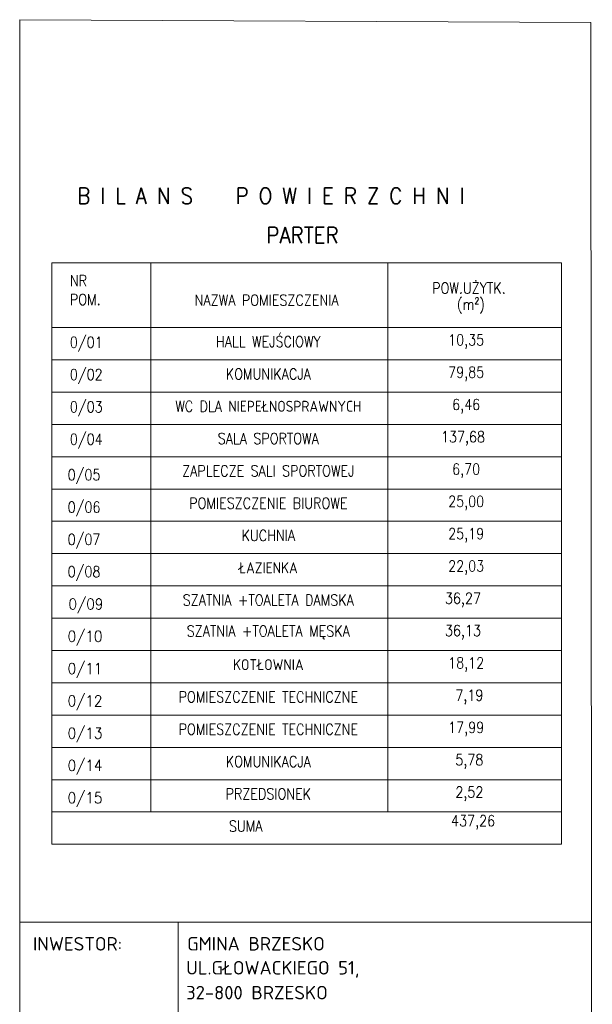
# Model space of a CAD drawing. Header units: millimetres. Extents: x -37273 to 136949, y -1495242345 to -598.
# Tile 37 of 38: x 44851 to 45738, y -16985 to -15461. Entities that reach past the tile are written whole.
import ezdxf

# ---------------------------------------------------------------- set-up
doc = ezdxf.new("R2010")
doc.units = ezdxf.units.MM
for name, color, linetype, lineweight in [('DIM', 15, 'Continuous', 5), ('F-BIL-OP', 103, 'Continuous', 9), ('wymiarowannie', 253, 'Continuous', 5)]:
    doc.layers.add(name, color=color, linetype=linetype, lineweight=lineweight)
doc.styles.add('ISOCPEUR', font='isocpeur.ttf')
doc.styles.add('SIMPLEX', font='simplex', dxfattribs={"width": 0.85})

msp = doc.modelspace()

# ---------------------------------------------------------------- linework, layer by layer
at = {"layer": 'DIM', "ltscale": 0.1}
for p, q in [((44851.42, -16857.88), (45736.05, -16857.88)), ((45096.92, -16857.88), (45096.92, -17358.41))]:
    msp.add_line(p, q, dxfattribs=at)
msp.add_lwpolyline([(44851.2, -18285.36), (45738.34, -18285.36), (45735.83, -15465.36), (44851.2, -15460.96)], close=True, dxfattribs=at)
at = {"layer": 'F-BIL-OP', "color": 0}
for p, q in [((45690.84, -15837.52), (44900.9, -15837.52)), ((45690.84, -15937.52), (44900.9, -15937.52)), ((45078.95, -15937.52), (45690.84, -15937.52)), ((44900.9, -15987.52), (45690.84, -15987.52)), ((45690.84, -15987.52), (45078.95, -15987.52)), ((44900.9, -16037.52), (45690.84, -16037.52)), ((45690.84, -16037.52), (45078.95, -16037.52)), ((45690.84, -16087.52), (44900.9, -16087.52)), ((45078.95, -16087.52), (45690.84, -16087.52)), ((44900.9, -16137.52), (45690.84, -16137.52)), ((45690.84, -16137.52), (45078.95, -16137.52)), ((44900.9, -16187.52), (45690.84, -16187.52)), ((45690.84, -16187.52), (45078.95, -16187.52)), ((45690.84, -16237.52), (44900.9, -16237.52)), ((45078.95, -16237.52), (45690.84, -16237.52)), ((44900.9, -16287.52), (45690.84, -16287.52)), ((45690.84, -16287.52), (45078.95, -16287.52)), ((45690.84, -16337.52), (44900.9, -16337.52)), ((45078.95, -16337.52), (45690.84, -16337.52)), ((45078.95, -16337.52), (45690.84, -16337.52)), ((45690.84, -16337.52), (45078.95, -16337.52)), ((45690.84, -16387.52), (44900.9, -16387.52)), ((45078.95, -16387.52), (45690.84, -16387.52)), ((45078.95, -16387.52), (45690.84, -16387.52)), ((45690.84, -16387.52), (45078.95, -16387.52)), ((44900.9, -16437.52), (45690.84, -16437.52)), ((45690.84, -16437.52), (45078.95, -16437.52)), ((44900.9, -16487.52), (45690.84, -16487.52)), ((45690.84, -16487.52), (45078.95, -16487.52)), ((44900.9, -16537.52), (45690.84, -16537.52)), ((45690.84, -16537.52), (44900.9, -16537.52)), ((44900.9, -16587.52), (45690.84, -16587.52)), ((45690.84, -16587.52), (44900.9, -16587.52)), ((44900.9, -16637.52), (45690.84, -16637.52)), ((45690.84, -16637.52), (44900.9, -16637.52)), ((44900.9, -16687.52), (45690.84, -16687.52)), ((45690.84, -16687.52), (44900.9, -16687.52))]:
    msp.add_line(p, q, dxfattribs=at)
at = {"layer": 'wymiarowannie', "color": 0, "linetype": 'ByBlock', "ltscale": 3}
for points in [[(45690.84, -15837.52), (45690.84, -16737.52), (44900.9, -16737.52), (44900.9, -15837.52)], [(45054.5, -15837.52), (45054.5, -16687.52)], [(45421.52, -15837.52), (45421.52, -16687.52)]]:
    msp.add_lwpolyline(points, dxfattribs=at)

# ---------------------------------------------------------------- texts
at = {"layer": 'F-BIL-OP', "color": 0, "style": 'SIMPLEX'}
for s, height, width, p in [('B I L A N S   P O W I E R Z C H N I ', 25, 0.9, (44940.34, -15746.05)), ('PARTER', 25, 0.9, (45233.39, -15807.1)), ('NR', 17, 0.85, (44928.9, -15873.52)), ('POW.UŻYTK.', 17, 0.85, (45490.23, -15884.95)), ('POM.', 17, 0.85, (44928.9, -15902.66)), ('NAZWA POMIESZCZENIA', 17, 0.85, (45122.34, -15903.66)), ('(m²)', 17, 0.85, (45528.61, -15910.04)), ('0/01', 17, 0.85, (44928.9, -15968.87)), ('0/02', 17, 0.85, (44928.9, -16018.87)), ('0/03', 17, 0.85, (44928.9, -16068.87)), ('0/04', 17, 0.85, (44928.9, -16118.87)), ('0/05', 17, 0.85, (44925.54, -16174)), ('0/06', 17, 0.85, (44925.54, -16224)), ('0/07', 17, 0.85, (44925.54, -16274)), ('0/08', 17, 0.85, (44925.54, -16324)), ('0/09', 17, 0.9, (44926.92, -16374)), ('0/10', 17, 0.9, (44925.54, -16424)), ('0/11', 17, 0.9, (44925.54, -16474)), ('0/12', 17, 0.9, (44925.54, -16524)), ('0/13', 17, 0.9, (44925.54, -16574)), ('0/14', 17, 0.9, (44925.54, -16624)), ('0/15', 17, 0.9, (44925.54, -16674))]:
    msp.add_text(s, height=height, dxfattribs=dict(at, width=width)).set_placement(p)
at = {"layer": 'F-BIL-OP', "style": 'ISOCPEUR'}
for s, height, p in [('INWESTOR:', 20.897, (44871.79, -16902.04)), ('GMINA BRZESKO', 20.8971, (45110.57, -16901.97)), ('UL.GŁOWACKIEGO 51, ', 20.8971, (45109.12, -16939.15)), ('32-800 BRZESKO', 20.8971, (45109.12, -16977.61))]:
    msp.add_text(s, height=height, dxfattribs=at).set_placement(p)
at = {"layer": 'F-BIL-OP', "color": 0, "char_height": 17, "attachment_point": 5, "style": 'SIMPLEX'}
for s, insert, width in [('HALL WEJŚCIOWY ', (45236.43, -15959.44), 569.7338), ('  10,35', (45533, -15959.27), 89.3175), ('KOMUNIKACJA', (45236.43, -16009.44), 569.7338), ('  79,85', (45533, -16009.27), 89.3175), ('WC DLA NIEPEŁNOSPRAWNYCH', (45236.43, -16059.44), 569.7338), ('  6,46', (45533, -16059.27), 89.3175), ('SALA SPORTOWA', (45236.43, -16109.44), 569.7338), (' 137,68', (45533, -16109.27), 89.3175), ('ZAPLECZE SALI SPORTOWEJ', (45236.43, -16159.44), 569.7338), ('  6,70', (45533, -16159.27), 89.3175), ('POMIESZCZENIE BIUROWE', (45236.43, -16209.44), 569.7338), ('  25,00', (45533, -16209.27), 89.3175), ('KUCHNIA', (45236.43, -16259.44), 569.7338), ('  25,19', (45533, -16259.27), 89.3175), ('ŁAZIENKA', (45236.43, -16309.44), 569.7338), ('  22,03', (45533, -16309.27), 89.3175), ('SZATNIA +TOALETA DAMSKA', (45236.43, -16359.44), 569.7338), (' 36,27', (45533, -16359.27), 89.3175), ('SZATNIA +TOALETA MĘSKA', (45236.43, -16409.44), 569.7338), (' 36,13', (45533, -16409.27), 89.3175), ('KOTŁOWNIA', (45236.43, -16459.44), 569.7338), ('  18,12', (45533, -16459.27), 89.3175), ('POMIESZCZENIE TECHNICZNE', (45236.43, -16509.44), 569.7338), ('   7,19', (45533, -16509.27), 89.3175), ('POMIESZCZENIE TECHNICZNE', (45236.43, -16559.44), 569.7338), ('  17,99', (45533, -16559.27), 89.3175), ('KOMUNIKACJA', (45236.43, -16609.44), 569.7338), ('   5,78', (45533, -16609.27), 89.3175), ('PRZEDSIONEK', (45236.43, -16659.44), 569.7338), ('   2,52', (45533, -16659.27), 89.3175), ('SUMA', (45201.34, -16709.44), 569.7338), ('   437,26', (45553.61, -16703.74), 89.3175)]:
    msp.add_mtext(s, dxfattribs=dict(at, insert=insert, width=width))

doc.saveas('drawing.dxf')
